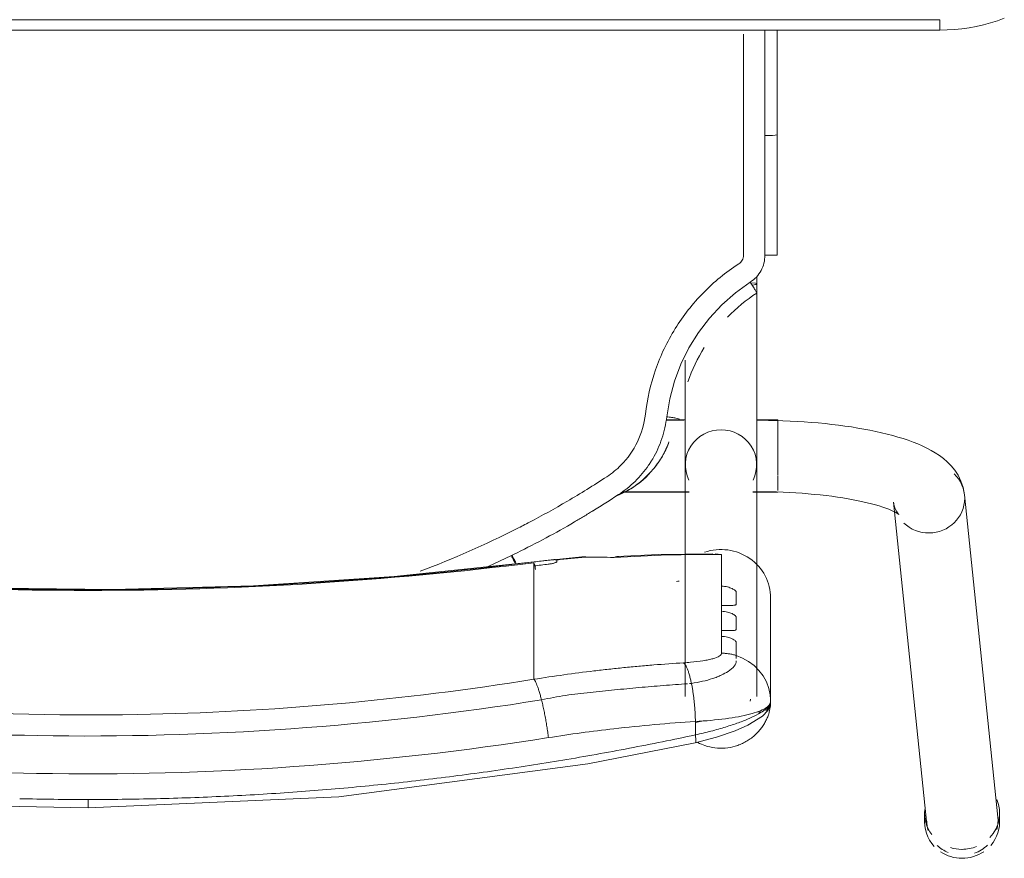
# Model space of a CAD drawing. Header units: metres. Extents: x 1.7 to 42.3, y -72.9 to -47.6.
# Tile 62 of 216: x 6.087 to 6.373, y -62.366 to -62.122. Entities that reach past the tile are written whole.
import ezdxf

# ---------------------------------------------------------------- set-up
doc = ezdxf.new("R2010")
doc.units = ezdxf.units.M
doc.layers.add('I-FURN', color=7, linetype='Continuous', lineweight=18)

# ---------------------------------------------------------------- blocks, each defined once
blk = doc.blocks.new('ConjuntoParaAlunoTamanho6 - CJA06_ConjuntoParaAlunoTamanho6-V22-2PAV - FRIGORÍFICA')
at = {"layer": 'I-FURN', "color": 253, "true_color": 0xaaaaaa}
for p, q in [((-0.2643023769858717, 0.2945585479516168), (-0.2643023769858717, 0.2919703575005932)), ((-0.2335379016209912, 0.2018170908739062), (-0.2432124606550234, 0.295256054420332)), ((-0.2425404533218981, 0.2919703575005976), (-0.2425404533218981, 0.2945585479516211)), ((-0.2638023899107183, 0.2931241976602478), (-0.2541278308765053, 0.1996852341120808)), ((-0.1978999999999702, 0.2596939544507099), (-0.1978999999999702, 0.2296403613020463)), ((-0.19384999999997, 0.2581242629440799), (-0.19384999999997, 0.190968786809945)), ((-0.1920690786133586, 0.2589589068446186), (-0.1920240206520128, 0.25905561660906)), ((-0.1920240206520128, 0.25905561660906), (-0.1919206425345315, 0.259485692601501)), ((-0.1731499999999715, 0.190968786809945), (-0.1731499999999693, 0.2581242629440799)), ((-0.1973389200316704, 0.2558006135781), (-0.1966477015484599, 0.2539495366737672)), ((-0.1749254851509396, 0.2543538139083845), (-0.174369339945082, 0.2544094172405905)), ((-0.1966476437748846, 0.2539494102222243), (-0.1956994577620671, 0.2522107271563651)), ((-0.1956994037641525, 0.2522106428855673), (-0.1945122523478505, 0.2506185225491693)), ((-0.1292314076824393, 0.2438022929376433), (-0.1292314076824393, 0.253173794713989)), ((-0.1292314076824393, 0.2421389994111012), (-0.1292314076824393, 0.2438022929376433)), ((-0.1836599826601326, 0.2407252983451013), (-0.1836599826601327, 0.2390378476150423)), ((-0.1292314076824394, 0.2421389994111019), (-0.1292314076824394, 0.2365253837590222)), ((-0.1292314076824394, 0.2365253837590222), (-0.1292314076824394, 0.2348620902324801)), ((-0.1292314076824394, 0.2348620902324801), (-0.1292314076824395, 0.2292484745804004)), ((-0.1836599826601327, 0.2334483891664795), (-0.1836599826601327, 0.2317609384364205)), ((-0.1292314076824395, 0.2292484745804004), (-0.1292314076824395, 0.2275851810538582)), ((-0.1836599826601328, 0.2261714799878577), (-0.1836599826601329, 0.2170112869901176)), ((-0.1292314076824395, 0.2275851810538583), (-0.1292314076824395, 0.2219715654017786)), ((-0.1292314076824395, 0.2219715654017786), (-0.1292314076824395, 0.2203082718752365)), ((-0.1159764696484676, 0.2204774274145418), (-0.1226984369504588, 0.2173238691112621)), ((-0.1441419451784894, 0.2175731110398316), (-0.1292586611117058, 0.2191524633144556)), ((-0.1836599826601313, 0.2170112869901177), (-0.1818018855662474, 0.2167931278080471)), ((-0.1927135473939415, 0.1989367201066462), (-0.1999999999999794, 0.1989367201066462)), ((-0.199999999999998, 0.1984449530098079), (-0.199999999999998, 0.1941086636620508)), ((-0.1927106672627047, 0.1987867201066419), (-0.19384999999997, 0.1987867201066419)), ((-0.1938499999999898, 0.1987867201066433), (-0.1938499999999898, 0.1984502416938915)), ((-0.1938499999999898, 0.1984502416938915), (-0.1938499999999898, 0.1976441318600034)), ((-0.1549429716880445, 0.1987867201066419), (-0.1742893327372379, 0.1987867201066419)), ((-0.154736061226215, 0.1989367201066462), (-0.1742864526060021, 0.1989367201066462)), ((-0.199999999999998, 0.1939272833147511), (-0.1999999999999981, 0.1857513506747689)), ((-0.1938499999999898, 0.1936664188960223), (-0.1938499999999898, 0.1916047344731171)), ((-0.1999999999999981, 0.185727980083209), (-0.1999999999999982, 0.179219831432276)), ((-0.1938499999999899, 0.1868796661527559), (-0.1938499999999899, 0.185819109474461)), ((-0.1938499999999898, 0.1837095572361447), (-0.1938499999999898, 0.1858191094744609)), ((-0.1938499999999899, 0.1780867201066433), (-0.1938499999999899, 0.1806828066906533)), ((-0.1999999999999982, 0.1791583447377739), (-0.1999999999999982, 0.1779367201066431)), ((-0.1999999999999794, 0.1779367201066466), (-0.1937679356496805, 0.1779367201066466)), ((-0.1732320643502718, 0.1779367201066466), (-0.1675962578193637, 0.1779367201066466)), ((-0.1726767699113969, 0.1780867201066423), (-0.1675711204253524, 0.1780867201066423)), ((-0.1938499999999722, 0.1385735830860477), (-0.1938499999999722, 0.1364339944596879)), ((-0.1998252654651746, 0.1302070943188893), (-0.1998241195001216, 0.09530095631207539)), ((-0.1998165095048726, 0.06488258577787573), (-0.199824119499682, 0.095301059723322)), ((-0.1998241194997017, 0.09530105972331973), (-0.1998198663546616, 0.09528842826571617)), ((-0.196225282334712, 0.0955583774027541), (-0.1973810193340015, 0.09554367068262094)), ((0.2470000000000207, 0.06496651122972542), (-0.2469999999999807, 0.0649665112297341)), ((-0.2469999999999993, 0.06496651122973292), (-0.2469999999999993, 0.06196651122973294)), ((0.2470000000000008, 0.06496651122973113), (-0.2469999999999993, 0.06496651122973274))]:
    blk.add_line(p, q, dxfattribs=at)
at = {"layer": 'I-FURN', "color": 253, "true_color": 0xaaaaaa, "flags": 128}
for points in [[(0.0001000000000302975, 0.2903998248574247), (-0.07266958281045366, 0.2872143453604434), (-0.1448601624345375, 0.2777017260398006), (-0.176032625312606, 0.2716064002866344)], [(0.1762326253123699, 0.2716064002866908), (0.1033140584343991, 0.283981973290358), (0.03017500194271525, 0.2898535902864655), (0.0001000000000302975, 0.2903998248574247)], [(-0.1760343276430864, 0.2716060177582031), (-0.1821754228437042, 0.2699680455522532), (-0.1876074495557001, 0.2681172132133), (-0.191312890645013, 0.2665180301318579), (-0.1955671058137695, 0.2639038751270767), (-0.1970794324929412, 0.2622558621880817), (-0.19764714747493, 0.2611297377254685), (-0.1978999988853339, 0.2597125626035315)], [(-0.1760658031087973, 0.2692828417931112), (-0.1760658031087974, 0.2683125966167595), (-0.1760658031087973, 0.2673423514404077), (-0.1760658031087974, 0.2663721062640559), (-0.1760658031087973, 0.2654018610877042)], [(-0.1978999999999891, 0.2589900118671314), (-0.1978999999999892, 0.2521805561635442), (-0.1978999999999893, 0.244667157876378), (-0.1978999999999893, 0.2371537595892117), (-0.1978999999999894, 0.2296403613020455)], [(-0.1978999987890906, 0.2446838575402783), (-0.197899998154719, 0.2521977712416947), (-0.1978999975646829, 0.2589900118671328)], [(-0.1978817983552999, 0.2589880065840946), (-0.1977587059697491, 0.2577280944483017), (-0.1973389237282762, 0.2558006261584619)], [(-0.1945121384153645, 0.2506183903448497), (-0.1931094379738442, 0.2492039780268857), (-0.1915187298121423, 0.2479946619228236)], [(-0.1915186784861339, 0.2479946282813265), (-0.1897706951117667, 0.2470146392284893), (-0.1879002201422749, 0.2462823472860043)], [(-0.1878999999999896, 0.2424255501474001), (-0.1878999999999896, 0.2433897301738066), (-0.1878999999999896, 0.2443539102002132), (-0.1878999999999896, 0.2453180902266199), (-0.1878999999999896, 0.2462822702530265)], [(-0.1836599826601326, 0.2456094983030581), (-0.1836599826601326, 0.2443884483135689), (-0.1836599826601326, 0.2431673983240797), (-0.1836599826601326, 0.2419463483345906), (-0.1836599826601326, 0.2407252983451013)], [(-0.1878999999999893, 0.2351486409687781), (-0.1878999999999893, 0.2360322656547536), (-0.1878999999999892, 0.2369158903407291), (-0.1878999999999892, 0.2377995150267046), (-0.1878999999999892, 0.2386831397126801)], [(-0.1836599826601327, 0.2390378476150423), (-0.1836599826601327, 0.2376404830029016), (-0.1836599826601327, 0.2362431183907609), (-0.1836599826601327, 0.2348457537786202), (-0.1836599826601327, 0.2334483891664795)], [(-0.1878999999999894, 0.2278717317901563), (-0.1878999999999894, 0.2287553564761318), (-0.1878999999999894, 0.2296389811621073), (-0.1878999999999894, 0.2305226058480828), (-0.1878999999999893, 0.2314062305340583)], [(-0.1836599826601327, 0.2317609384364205), (-0.1836599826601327, 0.2303635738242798), (-0.1836599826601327, 0.2289662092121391), (-0.1836599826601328, 0.2275688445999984), (-0.1836599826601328, 0.2261714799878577)], [(-0.1292586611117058, 0.2191524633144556), (-0.08865069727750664, 0.2234198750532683), (-0.04790057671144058, 0.2260954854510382), (-0.007073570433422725, 0.2271749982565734), (0.0337649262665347, 0.2266566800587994), (0.0745494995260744, 0.2245413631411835), (0.1152148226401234, 0.2208324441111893), (0.129458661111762, 0.2191524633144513)], [(-0.1292314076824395, 0.2203082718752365), (-0.1292314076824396, 0.2200743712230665), (-0.1292314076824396, 0.2198404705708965), (-0.1292314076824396, 0.2196065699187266), (-0.1292314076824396, 0.2193726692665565)], [(-0.1811141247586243, 0.2167731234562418), (-0.1653257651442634, 0.2170099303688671), (-0.1533056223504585, 0.2176050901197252)], [(-0.1358999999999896, 0.2186998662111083), (-0.1358999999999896, 0.218777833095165), (-0.1358999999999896, 0.2188557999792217), (-0.1358999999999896, 0.2189337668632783), (-0.1358999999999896, 0.219011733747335)], [(-0.2335379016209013, 0.201817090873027), (-0.2337286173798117, 0.2028696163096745), (-0.2340307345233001, 0.2037613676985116), (-0.2343720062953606, 0.2044473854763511), (-0.2346851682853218, 0.2049236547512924), (-0.2349211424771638, 0.2052118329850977), (-0.2350504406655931, 0.2053439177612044), (-0.235070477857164, 0.2053619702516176)], [(-0.235070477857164, 0.2053619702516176), (-0.2350077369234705, 0.2053133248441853), (-0.234820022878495, 0.2051835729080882), (-0.2345106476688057, 0.2049931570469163), (-0.2340848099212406, 0.2047580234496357), (-0.2335484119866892, 0.2044905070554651), (-0.2329074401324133, 0.2042001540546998), (-0.23216767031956, 0.2038943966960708), (-0.2313345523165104, 0.2035790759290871), (-0.2304131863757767, 0.2032588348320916), (-0.2294083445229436, 0.2029374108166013), (-0.2283245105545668, 0.2026178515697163), (-0.2271659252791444, 0.2023026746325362), (-0.2259366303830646, 0.2019939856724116), (-0.2246405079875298, 0.2016935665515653), (-0.2232813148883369, 0.2014029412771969), (-0.2218627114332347, 0.2011234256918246), (-0.2203882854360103, 0.200856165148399), (-0.2188615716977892, 0.2006021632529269), (-0.2172860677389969, 0.2003623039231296), (-0.2156652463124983, 0.2001373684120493), (-0.214002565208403, 0.1999280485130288), (-0.2123014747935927, 0.1997349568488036), (-0.2105654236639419, 0.1995586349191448), (-0.2087978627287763, 0.1993995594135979), (-0.207002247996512, 0.1992581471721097), (-0.2051820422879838, 0.1991347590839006), (-0.2033407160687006, 0.1990297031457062), (-0.2014817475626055, 0.1989432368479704), (-0.1996086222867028, 0.1988755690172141), (-0.197724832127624, 0.1988268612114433), (-0.1958338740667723, 0.1987972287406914), (-0.1939392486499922, 0.1987867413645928), (-0.19384999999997, 0.1987867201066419)], [(-0.2541278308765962, 0.1996852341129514), (-0.2537524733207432, 0.1976222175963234), (-0.2531060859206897, 0.1957226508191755), (-0.2522614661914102, 0.1940331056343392), (-0.251286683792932, 0.1925592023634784), (-0.2502318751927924, 0.1912808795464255), (-0.2491278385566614, 0.1901677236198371), (-0.2479903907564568, 0.1891887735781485), (-0.2468256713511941, 0.1883170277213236), (-0.2456343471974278, 0.1875306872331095), (-0.244414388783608, 0.1868128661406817), (-0.2431627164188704, 0.1861507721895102), (-0.2418761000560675, 0.1855348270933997), (-0.240551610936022, 0.1849579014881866), (-0.2391868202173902, 0.1844147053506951), (-0.2377798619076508, 0.1839013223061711), (-0.2363294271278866, 0.1834148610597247), (-0.2348347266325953, 0.1829531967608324), (-0.2332954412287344, 0.1825147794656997), (-0.231711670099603, 0.182098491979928), (-0.2300838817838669, 0.18170354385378), (-0.2284128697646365, 0.1813293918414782), (-0.2266997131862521, 0.1809756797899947), (-0.2249457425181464, 0.1806421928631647), (-0.2231525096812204, 0.1803288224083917), (-0.2213217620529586, 0.1800355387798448), (-0.2194554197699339, 0.1797623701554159), (-0.2175555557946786, 0.1795093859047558), (-0.2156243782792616, 0.1792766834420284), (-0.2136642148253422, 0.1790643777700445), (-0.2116774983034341, 0.1788725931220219), (-0.2096667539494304, 0.1787014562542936), (-0.2076345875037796, 0.1785510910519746), (-0.2055836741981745, 0.1784216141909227), (-0.2035167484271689, 0.1783131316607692), (-0.2014365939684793, 0.1782257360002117), (-0.1993460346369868, 0.1781595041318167), (-0.1972479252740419, 0.1781144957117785), (-0.195145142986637, 0.1780907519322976), (-0.1938499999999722, 0.1780867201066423)], [(-0.1938499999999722, 0.1385735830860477), (-0.1938499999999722, 0.1405709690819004), (-0.1938499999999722, 0.1425707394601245), (-0.1938499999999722, 0.1445696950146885), (-0.1938499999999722, 0.1465646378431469), (-0.1938499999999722, 0.1485523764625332), (-0.1938499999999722, 0.1505297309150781), (-0.1938499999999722, 0.152493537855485), (-0.1938499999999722, 0.1544406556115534), (-0.1938499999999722, 0.1563679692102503), (-0.1938499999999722, 0.1582723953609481), (-0.1938499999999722, 0.1601508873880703), (-0.1938499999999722, 0.1620004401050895), (-0.1938499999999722, 0.1638180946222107), (-0.1938499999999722, 0.1656009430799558), (-0.1938499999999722, 0.1673461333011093), (-0.1938499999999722, 0.1690508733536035), (-0.1938499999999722, 0.1707124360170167), (-0.1938499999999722, 0.1723281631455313), (-0.1938499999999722, 0.1738954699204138), (-0.1938499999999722, 0.1754118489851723), (-0.1938499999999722, 0.1768748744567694), (-0.1938499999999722, 0.1782822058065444), (-0.1938499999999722, 0.1796315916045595), (-0.1938499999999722, 0.1809208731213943), (-0.1938499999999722, 0.1821479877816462), (-0.19384999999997, 0.1833109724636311), (-0.19384999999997, 0.1844079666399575), (-0.19384999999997, 0.1854372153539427), (-0.19384999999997, 0.1863970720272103), (-0.19384999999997, 0.1872860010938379), (-0.19384999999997, 0.1881025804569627), (-0.19384999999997, 0.1888455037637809), (-0.19384999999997, 0.1895135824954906), (-0.19384999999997, 0.1901057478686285), (-0.19384999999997, 0.1906210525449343), (-0.19384999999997, 0.190968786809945)], [(-0.1731499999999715, 0.190968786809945), (-0.1731499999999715, 0.1905139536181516), (-0.1731499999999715, 0.1899816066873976), (-0.1731499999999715, 0.1893725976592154), (-0.1731499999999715, 0.1886879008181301), (-0.1731499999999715, 0.1879286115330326), (-0.1731499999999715, 0.1870959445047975), (-0.1731499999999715, 0.1861912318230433), (-0.1731499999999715, 0.1852159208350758), (-0.1731499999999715, 0.1841715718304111), (-0.1731499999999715, 0.1830598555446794), (-0.1731499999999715, 0.1818825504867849), (-0.1731499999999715, 0.1806415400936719), (-0.1731499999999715, 0.1793388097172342), (-0.1731499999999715, 0.177976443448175), (-0.1731499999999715, 0.1765566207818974), (-0.1731499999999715, 0.1750816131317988), (-0.1731499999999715, 0.1735537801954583), (-0.1731499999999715, 0.1719755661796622), (-0.1731499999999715, 0.1703494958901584), (-0.1731499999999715, 0.1686781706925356), (-0.1731499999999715, 0.1669642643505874), (-0.1731499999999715, 0.1652105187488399), (-0.1731499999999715, 0.1634197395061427), (-0.1731499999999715, 0.1615947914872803), (-0.1731499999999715, 0.160660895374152)], [(-0.1684099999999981, 0.1843835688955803), (-0.1684099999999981, 0.1843688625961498), (-0.1684099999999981, 0.1843541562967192), (-0.1684099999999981, 0.1843394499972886), (-0.1684099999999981, 0.184324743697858)], [(-0.1677424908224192, 0.1770641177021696), (-0.1686080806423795, 0.1718750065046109), (-0.1699665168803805, 0.1667882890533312), (-0.1718069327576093, 0.1618511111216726), (-0.1741455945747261, 0.1571266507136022), (-0.1769279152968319, 0.1526472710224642), (-0.1801293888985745, 0.1484554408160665), (-0.183741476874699, 0.1446112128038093), (-0.1877058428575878, 0.1411317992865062), (-0.1919863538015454, 0.1380495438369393)], [(-0.1962270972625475, 0.1302521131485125), (-0.1962262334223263, 0.1233088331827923), (-0.1962256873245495, 0.1163650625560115), (-0.1962254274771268, 0.1094205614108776), (-0.1962253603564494, 0.1024936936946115), (-0.1962252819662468, 0.09555841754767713)], [(-0.1973810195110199, 0.0955436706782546), (-0.1984075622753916, 0.09550450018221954), (-0.1992035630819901, 0.09544490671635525), (-0.199690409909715, 0.09537093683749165), (-0.1998241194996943, 0.09530106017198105)], [(-0.2469999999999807, 0.0649665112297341), (-0.2491194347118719, 0.06492411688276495), (-0.2512354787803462, 0.06479700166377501), (-0.2533447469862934, 0.06458536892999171), (-0.2554438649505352, 0.06428955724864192), (-0.2575294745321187, 0.06391003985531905), (-0.2595982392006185, 0.06344742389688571), (-0.2616468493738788, 0.06290244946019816), (-0.2636720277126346, 0.06227598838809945), (-0.2656705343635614, 0.06156904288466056)], [(0.2469999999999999, 0.0619665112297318), (0.1234999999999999, 0.0619665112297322), (-1.453485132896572e-16, 0.06196651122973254), (-0.1235000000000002, 0.06196651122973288), (-0.2470000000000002, 0.06196651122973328)], [(-0.2469999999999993, 0.06196651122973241), (-0.1234999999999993, 0.0619665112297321), (7.44471151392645e-16, 0.06196651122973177), (0.1235000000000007, 0.06196651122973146), (0.2470000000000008, 0.06196651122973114)]]:
    blk.add_lwpolyline(points, dxfattribs=at)
at = {"layer": 'I-FURN', "color": 253, "true_color": 0xaaaaaa}
for centre, major_axis, ratio, start_param, end_param in [((-0.2535074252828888, 0.2941901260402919), (0.01029496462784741, 0.001065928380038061), 0.9671584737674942, 1.81572529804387, 2.256388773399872), ((-0.2534214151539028, 0.2945585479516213), (0.01088096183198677, 0), 0.9659258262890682, 1.570796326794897, 2.185057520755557), ((-0.2534214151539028, 0.2945585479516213), (0.01088096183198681, 0), 0.9659258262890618, 0.9594267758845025, 1.570796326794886), ((-0.2535074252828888, 0.2941901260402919), (0.01029496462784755, 0.001065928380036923), 0.9671584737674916, 0.6855924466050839, 1.060104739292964), ((-0.2534214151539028, 0.2945585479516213), (0.01088096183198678, 0), 0.9659258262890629, 2.43882209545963, 3.243524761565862), ((-0.2534214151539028, 0.2919703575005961), (0.01088096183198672, 0), 0.9659258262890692, 1.570796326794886, 1.965237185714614), ((-0.2534214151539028, 0.2919703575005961), (0.01088096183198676, 0), 0.9659258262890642, 1.257623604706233, 1.559899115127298), ((-0.2534214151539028, 0.2945585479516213), (0.01088096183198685, 0), 0.9659258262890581, 6.170166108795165, 7.020456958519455), ((-0.2534214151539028, 0.2919703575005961), (0.01088096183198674, 0), 0.9659258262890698, 2.404267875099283, 3.526261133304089), ((-0.2534214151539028, 0.2919703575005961), (0.01088096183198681, 0), 0.9659258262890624, 6.182855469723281, 6.916558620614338), ((-0.2535074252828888, 0.2941901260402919), (0.01029496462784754, 0.001065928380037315), 0.9671584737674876, 6.183379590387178, 6.464027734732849), ((-0.2535074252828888, 0.2941901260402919), (0.01029496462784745, 0.00106592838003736), 0.9671584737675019, 2.780210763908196, 3.141592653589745), ((-0.1834999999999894, 0.2296403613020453), (-0.01439999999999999, 1.543589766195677e-16), 0.9781476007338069, 0, 1.909657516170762), ((9.999999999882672e-05, -0.7715866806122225), (1.021100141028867, 0), 0.9781476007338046, 1.44377104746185, 1.697821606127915), ((9.999999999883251e-05, -0.7711708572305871), (1.0208981, 0), 0.9781476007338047, 1.443771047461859, 1.697821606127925), ((-0.1792715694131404, 0.6012766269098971), (0.385, 0), 0.9781476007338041, 4.732926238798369, 4.735012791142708), ((-0.1792715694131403, 0.6035636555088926), (0.3950000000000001, 0), 0.9781476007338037, 4.828782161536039, 4.83941425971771), ((-0.1304982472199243, 0.2290753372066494), (-0.001239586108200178, 0.00992287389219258), 0.026339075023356, 2.463315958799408, 2.789233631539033), ((-0.1792715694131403, 0.6033557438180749), (0.3949999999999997, 0), 0.978147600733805, 4.701278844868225, 4.780292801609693), ((-0.1450124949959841, 0.2275351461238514), (-0.0008705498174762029, 0.009962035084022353), 0.01850094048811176, 2.95752618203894, 3.350225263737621), ((-0.1792715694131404, 0.6026280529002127), (0.3949999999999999, 0), 0.9781476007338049, 4.801491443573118, 4.82254091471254), ((-0.1792715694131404, 0.6022122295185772), (0.3947979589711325, 0), 0.9781476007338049, 4.828841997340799, 4.839414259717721), ((-0.2438328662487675, 0.2007511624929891), (0.01029496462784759, 0.001065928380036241), 0.9671584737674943, 1.4709906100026, 3.041786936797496), ((-0.2438328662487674, 0.2007511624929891), (0.01029496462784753, 0.001065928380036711), 0.9671584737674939, 0.6855924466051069, 1.470990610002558), ((-0.2438328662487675, 0.200751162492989), (0.01029496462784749, 0.001065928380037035), 0.9671584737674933, 3.041786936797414, 3.827185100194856), ((-0.1834999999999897, 0.1909687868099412), (0.01034999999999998, 0), 0.9781476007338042, 2.686586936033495, 4.712388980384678), ((-0.1834999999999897, 0.1909687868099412), (0.01035000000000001, 0), 0.9781476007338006, 4.712388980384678, 6.73819102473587), ((-0.1834999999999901, 0.1385735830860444), (0.01035000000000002, 0), 0.06975647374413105, 2.648424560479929, 3.665191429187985)]:
    blk.add_ellipse(centre, major_axis=major_axis, ratio=ratio, start_param=start_param, end_param=end_param, dxfattribs=at)
for points in [[(0.0001000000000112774, 0.2903571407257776), (0.0001000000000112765, 0.2902912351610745), (0.0001000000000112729, 0.2900051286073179), (0.0001000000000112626, 0.2891558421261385), (0.0001000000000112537, 0.2884139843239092), (0.0001000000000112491, 0.2880248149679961)], [(-0.05929463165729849, 0.2859072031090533), (-0.06587565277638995, 0.285438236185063), (-0.07244736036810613, 0.2848919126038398), (-0.07900653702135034, 0.2842687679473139)], [(-0.03952650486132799, 0.2870815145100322), (-0.04612297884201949, 0.2867677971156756), (-0.05271335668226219, 0.2863761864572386), (-0.05929442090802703, 0.2859072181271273)], [(-0.01972185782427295, 0.2877884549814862), (-0.02632733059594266, 0.2876310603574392), (-0.0329299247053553, 0.2873952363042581), (-0.03952642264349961, 0.2870815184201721)], [(0.0001000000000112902, 0.2880248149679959), (-0.006508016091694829, 0.288024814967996), (-0.01311637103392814, 0.2879458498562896), (-0.01972184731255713, 0.2877884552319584)], [(0.01992242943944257, 0.287788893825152), (0.01331661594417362, 0.287946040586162), (0.006708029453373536, 0.2880248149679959), (0.0001000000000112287, 0.288024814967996)], [(-0.07900690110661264, 0.2842687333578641), (-0.08556602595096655, 0.2836455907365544), (-0.09211261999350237, 0.2829456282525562), (-0.09864346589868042, 0.2821693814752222)], [(-0.09864346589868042, 0.2821693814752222), (-0.1051744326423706, 0.2813931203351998), (-0.1116896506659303, 0.2805405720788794), (-0.1181860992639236, 0.2796131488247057)], [(-0.1181862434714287, 0.2796131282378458), (-0.1246826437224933, 0.2786857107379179), (-0.131160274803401, 0.2776834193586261), (-0.1376161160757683, 0.2766076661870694)], [(-0.1376161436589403, 0.2766076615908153), (-0.1440720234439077, 0.275531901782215), (-0.150506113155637, 0.2743826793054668), (-0.1569153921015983, 0.2731614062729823)], [(-0.1569155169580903, 0.2731613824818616), (-0.1633247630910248, 0.2719401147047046), (-0.1697091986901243, 0.2706467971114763), (-0.1760658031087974, 0.2692828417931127)], [(-0.1334597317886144, 0.2700975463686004), (-0.1333915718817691, 0.2695629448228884), (-0.1332445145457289, 0.2684805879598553), (-0.1329950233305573, 0.2668394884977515), (-0.13271980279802, 0.2652023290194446), (-0.1324223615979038, 0.2635911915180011), (-0.1321069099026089, 0.2620269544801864), (-0.1317774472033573, 0.2605307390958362), (-0.131551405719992, 0.2595920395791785), (-0.1314375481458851, 0.2591403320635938)], [(-0.1760890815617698, 0.2657671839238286), (-0.1766991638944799, 0.2656103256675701), (-0.1773066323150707, 0.2654480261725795), (-0.17790785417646, 0.2652812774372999)], [(-0.176065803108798, 0.2654018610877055), (-0.1791352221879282, 0.2652333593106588), (-0.1850371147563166, 0.2646984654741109), (-0.1921907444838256, 0.2633749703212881), (-0.1968242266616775, 0.2616500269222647), (-0.1978999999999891, 0.2603482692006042), (-0.1978999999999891, 0.2596939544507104)], [(-0.176065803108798, 0.2654018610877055), (-0.1760589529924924, 0.2649819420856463), (-0.1760367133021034, 0.2641342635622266), (-0.1759782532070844, 0.2628495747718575), (-0.1758952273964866, 0.2615619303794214), (-0.175788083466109, 0.2602816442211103), (-0.17565767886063, 0.2590190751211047), (-0.1755052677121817, 0.2577841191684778), (-0.1753320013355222, 0.2565866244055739), (-0.175139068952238, 0.255436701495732), (-0.17499849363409, 0.2547076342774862), (-0.1749255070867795, 0.2543539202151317)], [(-0.1292314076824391, 0.2531737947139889), (-0.1293198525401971, 0.253273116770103), (-0.1295044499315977, 0.2535308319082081), (-0.1298007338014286, 0.2540876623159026), (-0.1301127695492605, 0.2548082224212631), (-0.130436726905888, 0.2556848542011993), (-0.1307683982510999, 0.2567045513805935), (-0.1311037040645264, 0.2578555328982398), (-0.1313268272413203, 0.2587010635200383), (-0.1314375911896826, 0.259140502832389)], [(-0.1749255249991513, 0.2543540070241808), (-0.1748359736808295, 0.2539200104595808), (-0.1746487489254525, 0.2530845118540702), (-0.1743466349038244, 0.2519451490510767), (-0.1740270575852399, 0.2509327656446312), (-0.1736938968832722, 0.2500587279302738), (-0.1733510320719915, 0.2493354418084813), (-0.1730027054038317, 0.2487702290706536), (-0.1727696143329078, 0.2485030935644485), (-0.1726535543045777, 0.2483980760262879)], [(-0.1292314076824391, 0.2531737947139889), (-0.1321257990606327, 0.2527140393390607), (-0.1379177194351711, 0.2518513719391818), (-0.1437123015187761, 0.251102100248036), (-0.1466093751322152, 0.2507557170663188)], [(-0.1639821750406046, 0.2490156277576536), (-0.1668748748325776, 0.2487818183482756), (-0.1697656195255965, 0.2485760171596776), (-0.1726535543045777, 0.2483980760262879)], [(-0.1596417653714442, 0.2493873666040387), (-0.1610889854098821, 0.249256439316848), (-0.1625358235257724, 0.2491325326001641), (-0.1639821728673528, 0.2490156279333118)], [(-0.1552990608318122, 0.2498012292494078), (-0.1567469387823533, 0.2496562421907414), (-0.1581945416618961, 0.2495182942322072), (-0.1596417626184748, 0.2493873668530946)], [(-0.1509547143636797, 0.2502573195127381), (-0.1524030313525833, 0.250098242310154), (-0.1538511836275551, 0.249946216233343), (-0.1552990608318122, 0.2498012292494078)], [(-0.1466093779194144, 0.2507557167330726), (-0.1480579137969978, 0.2505825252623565), (-0.1495063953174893, 0.2504163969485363), (-0.1509547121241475, 0.2502573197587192)], [(-0.1879001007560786, 0.2462823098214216), (-0.1875579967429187, 0.2461749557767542), (-0.1868655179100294, 0.2459854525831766), (-0.1858079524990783, 0.2457777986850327), (-0.1847375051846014, 0.245647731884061), (-0.1840192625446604, 0.2456134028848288), (-0.1836599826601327, 0.2456094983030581)], [(-0.09624535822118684, 0.2218352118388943), (-0.1058408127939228, 0.2182510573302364), (-0.1151956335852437, 0.2141430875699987), (-0.124341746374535, 0.2095039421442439)], [(-0.1539742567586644, 0.2177192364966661), (-0.1534937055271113, 0.2175210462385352), (-0.1529962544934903, 0.2175770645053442), (-0.1524701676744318, 0.2178778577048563)], [(-0.1524701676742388, 0.2178778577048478), (-0.1511336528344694, 0.2178205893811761), (-0.148400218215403, 0.2177478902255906), (-0.1455629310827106, 0.2177625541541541), (-0.1441226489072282, 0.217792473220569)], [(-0.1358494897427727, 0.2186013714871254), (-0.135866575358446, 0.2186169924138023), (-0.1358918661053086, 0.2186492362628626), (-0.1359000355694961, 0.2186828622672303), (-0.1358999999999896, 0.2186998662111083)], [(-0.1358999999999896, 0.219011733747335), (-0.1358974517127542, 0.2190478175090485), (-0.135862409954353, 0.2191208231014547), (-0.1357253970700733, 0.2192307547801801), (-0.1354877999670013, 0.2193475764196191), (-0.1351772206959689, 0.2194610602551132), (-0.1347943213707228, 0.2195675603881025), (-0.1343570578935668, 0.2196652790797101), (-0.1339016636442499, 0.2197447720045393), (-0.1335709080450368, 0.2197895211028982), (-0.1333999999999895, 0.2198095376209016)], [(-0.1226979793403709, 0.2173232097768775), (-0.1229747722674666, 0.2171883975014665), (-0.1235279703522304, 0.2169178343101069), (-0.124080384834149, 0.2166453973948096), (-0.1243563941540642, 0.2165087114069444)], [(-0.1233517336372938, 0.2181258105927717), (-0.1235632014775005, 0.218556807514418), (-0.1237665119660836, 0.2189779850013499), (-0.1239462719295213, 0.2193574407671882)], [(-0.1228881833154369, 0.2172303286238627), (-0.1230391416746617, 0.2175280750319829), (-0.1231915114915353, 0.2178323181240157), (-0.1233396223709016, 0.2181318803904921)], [(-0.1243563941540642, 0.2165087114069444), (-0.127170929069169, 0.2151169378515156), (-0.132758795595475, 0.2122360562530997), (-0.1382577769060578, 0.2091620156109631), (-0.140984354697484, 0.2075760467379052)], [(-0.124341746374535, 0.2095039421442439), (-0.1249439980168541, 0.2091985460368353), (-0.1261530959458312, 0.2085797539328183), (-0.127371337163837, 0.2079446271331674), (-0.1279827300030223, 0.2076228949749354)], [(-0.1279827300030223, 0.2076228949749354), (-0.1315664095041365, 0.205741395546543), (-0.1388903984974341, 0.2016844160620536), (-0.1465126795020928, 0.1969783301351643), (-0.1503956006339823, 0.1944471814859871)], [(-0.140984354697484, 0.2075760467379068), (-0.1418838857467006, 0.2070440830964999), (-0.1436780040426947, 0.2059695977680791), (-0.1454617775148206, 0.2048741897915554), (-0.1463509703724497, 0.2043213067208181)], [(-0.1463764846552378, 0.2043055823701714), (-0.1476209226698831, 0.2035451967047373), (-0.1501008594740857, 0.2020049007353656), (-0.1525577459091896, 0.2004277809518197), (-0.1537794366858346, 0.1996302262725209)], [(-0.1650109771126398, 0.1907575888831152), (-0.164470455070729, 0.191508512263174), (-0.163310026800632, 0.1929545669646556), (-0.161349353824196, 0.1949320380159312), (-0.1591901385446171, 0.1966947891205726), (-0.1576358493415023, 0.1977121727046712), (-0.1568341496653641, 0.1981787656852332)], [(-0.1537794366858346, 0.1996302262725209), (-0.1554966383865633, 0.198508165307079), (-0.1586948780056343, 0.195943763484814), (-0.1613359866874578, 0.1928020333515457), (-0.1624994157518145, 0.191104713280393)], [(-0.1568013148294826, 0.1981978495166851), (-0.1557631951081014, 0.1987999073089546), (-0.1547464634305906, 0.199296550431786), (-0.1537598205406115, 0.199710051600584)], [(-0.1503956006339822, 0.194447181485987), (-0.1511343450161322, 0.1939646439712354), (-0.1525553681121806, 0.1929255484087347), (-0.1538574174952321, 0.191743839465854), (-0.1544771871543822, 0.1911186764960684)], [(-0.1637112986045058, 0.1892355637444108), (-0.1647895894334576, 0.1873763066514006), (-0.1665590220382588, 0.1834307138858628), (-0.1674964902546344, 0.1792013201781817), (-0.1677424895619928, 0.1770639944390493)], [(-0.1624994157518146, 0.1911047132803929), (-0.1627133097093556, 0.1907999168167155), (-0.1631293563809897, 0.1901833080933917), (-0.1635214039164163, 0.1895535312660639), (-0.1637112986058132, 0.1892355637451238)], [(-0.1544771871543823, 0.1911186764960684), (-0.1564547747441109, 0.1891182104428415), (-0.1596892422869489, 0.1845226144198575), (-0.1612418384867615, 0.1791461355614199), (-0.1615632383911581, 0.1763592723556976)], [(-0.1677424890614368, 0.1770642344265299), (-0.1682328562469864, 0.1771200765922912), (-0.1692131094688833, 0.1772481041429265), (-0.1704566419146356, 0.1774597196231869), (-0.1712817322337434, 0.1776583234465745), (-0.1714682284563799, 0.1777616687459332), (-0.1714634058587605, 0.1778021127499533)], [(-0.1739147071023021, 0.1669853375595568), (-0.175121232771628, 0.1634756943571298), (-0.1767079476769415, 0.160111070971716), (-0.1786363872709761, 0.1569620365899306)], [(-0.1854029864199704, 0.1482281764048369), (-0.1879709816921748, 0.1455767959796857), (-0.1908368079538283, 0.1432074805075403), (-0.1939136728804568, 0.1411945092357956)], [(-0.1939136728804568, 0.1411945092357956), (-0.1939293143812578, 0.1411928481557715), (-0.1938540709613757, 0.1410265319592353), (-0.1934388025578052, 0.1403259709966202), (-0.192784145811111, 0.1392806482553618), (-0.1922544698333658, 0.1384598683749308), (-0.1919863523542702, 0.1380495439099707)], [(-0.1919863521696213, 0.1380501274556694), (-0.1926489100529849, 0.1376179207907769), (-0.1938268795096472, 0.136629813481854), (-0.195191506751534, 0.1347279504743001), (-0.1960368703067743, 0.1325520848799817), (-0.1962246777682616, 0.1310361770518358), (-0.1962270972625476, 0.1302521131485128)], [(-0.1886288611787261, 0.1327672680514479), (-0.1888420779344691, 0.1326285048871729), (-0.1892217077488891, 0.1323105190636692), (-0.1896640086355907, 0.1316970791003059), (-0.1899394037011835, 0.1309924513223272), (-0.1900005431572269, 0.1305014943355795), (-0.1900014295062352, 0.130247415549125)], [(-0.196227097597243, 0.1302520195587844), (-0.1967197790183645, 0.1302517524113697), (-0.1976969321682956, 0.1302488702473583), (-0.1989137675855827, 0.1302381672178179), (-0.1996945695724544, 0.1302227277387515), (-0.1998445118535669, 0.1302108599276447), (-0.1998210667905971, 0.1302049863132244)], [(-0.1998210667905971, 0.1302049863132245), (-0.1998207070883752, 0.124380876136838), (-0.1998194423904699, 0.1127324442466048), (-0.1998196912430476, 0.1010983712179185), (-0.1998198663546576, 0.09528842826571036)], [(-0.1998180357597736, 0.1214692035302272), (-0.1998182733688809, 0.1243806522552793), (-0.1998185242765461, 0.1272925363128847), (-0.1998187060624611, 0.1302043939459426)], [(-0.1998174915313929, 0.095284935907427), (-0.1998173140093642, 0.101095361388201), (-0.1998171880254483, 0.1069128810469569), (-0.1998174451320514, 0.112733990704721)], [(-0.1998198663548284, 0.09528842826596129), (-0.1998199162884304, 0.08515314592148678), (-0.1998200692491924, 0.07501788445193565), (-0.1998200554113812, 0.06488260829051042)], [(-0.199817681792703, 0.06488260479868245), (-0.1998176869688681, 0.06836778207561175), (-0.1998176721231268, 0.07185295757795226), (-0.1998176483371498, 0.07533813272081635)]]:
    blk.add_open_spline(points, degree=3, dxfattribs=at)
for points, knots in [([(-0.1334597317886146, 0.2700975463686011), (-0.0847039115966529, 0.2777950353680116), (0.005190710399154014, 0.2841531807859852), (0.09465608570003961, 0.2762553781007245), (0.1336597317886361, 0.2700975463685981)], [-1, -1, -1, -1, -0.4444444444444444, 0, 0, 0, 0]), ([(-0.1978999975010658, 0.2597116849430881), (-0.1978992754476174, 0.2601895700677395), (-0.197828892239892, 0.2612672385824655), (-0.1974722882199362, 0.2628706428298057), (-0.1969498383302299, 0.2642975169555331), (-0.1964165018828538, 0.2654260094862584), (-0.1958545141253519, 0.2663723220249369), (-0.1953379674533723, 0.2671148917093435), (-0.1949214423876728, 0.2676569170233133), (-0.1944708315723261, 0.2681916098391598), (-0.1938161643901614, 0.2689006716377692), (-0.1929067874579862, 0.2697547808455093), (-0.1918973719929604, 0.2705252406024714), (-0.1910486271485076, 0.271071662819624), (-0.1903984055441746, 0.2714415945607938), (-0.1897348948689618, 0.2717736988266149), (-0.1888273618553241, 0.2721720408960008), (-0.1871898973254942, 0.2727458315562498), (-0.1847401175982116, 0.2732046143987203), (-0.1817407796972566, 0.2731518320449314), (-0.1790554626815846, 0.2725508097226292), (-0.1774490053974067, 0.2718715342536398), (-0.1767851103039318, 0.2715289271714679)], [0, 0, 0, 0, 0.0625, 0.125, 0.15625, 0.1875, 0.21875, 0.234375, 0.25, 0.265625, 0.28125, 0.3125, 0.34375, 0.359375, 0.375, 0.390625, 0.40625, 0.4375, 0.5, 0.5625, 0.625, 0.6721865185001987, 0.6721865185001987, 0.6721865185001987, 0.6721865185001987]), ([(-0.1761028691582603, 0.2715562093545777), (-0.1761586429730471, 0.2714860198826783), (-0.1762736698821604, 0.2710598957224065), (-0.1761920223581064, 0.2700340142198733), (-0.1760658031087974, 0.2692828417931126)], [0.625, 0.625, 0.625, 0.625, 0.75, 1, 1, 1, 1]), ([(-0.197899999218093, 0.2597116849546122), (-0.1978999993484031, 0.2603422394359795), (-0.1968779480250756, 0.26186790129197), (-0.1928195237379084, 0.2641120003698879), (-0.1886535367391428, 0.2657759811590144), (-0.1849085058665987, 0.2670351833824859), (-0.180643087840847, 0.2682349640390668), (-0.1776024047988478, 0.2689532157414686), (-0.1760658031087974, 0.2692828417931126)], [0, 0, 0, 0, 0.25, 0.5, 0.625, 0.75, 0.875, 1, 1, 1, 1]), ([(-0.1760658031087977, 0.2654018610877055), (-0.1681984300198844, 0.2658977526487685), (-0.1539952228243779, 0.2671607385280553), (-0.1397741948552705, 0.2691006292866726), (-0.1334597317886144, 0.2700975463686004)], [-1, -1, -1, -1, -0.4444444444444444, 0, 0, 0, 0]), ([(-0.1314375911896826, 0.2591405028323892), (-0.0834284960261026, 0.2668293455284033), (0.005115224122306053, 0.2731845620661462), (0.09323131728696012, 0.2652914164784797), (0.1316375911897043, 0.2591405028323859)], [-1, -1, -1, -1, -0.4444444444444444, 0, 0, 0, 0]), ([(0.1294314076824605, 0.2531737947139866), (0.08224027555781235, 0.260753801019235), (-0.00483574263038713, 0.2670240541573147), (-0.0914775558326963, 0.2592379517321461), (-0.1292314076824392, 0.2531737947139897)], [-1, -1, -1, -1, -0.4444444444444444, 0, 0, 0, 0]), ([(-0.1964982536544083, 0.2622027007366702), (-0.1967084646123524, 0.2620722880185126), (-0.1970969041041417, 0.2617605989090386), (-0.1976913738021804, 0.26095673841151), (-0.197899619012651, 0.2602130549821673), (-0.197899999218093, 0.2597116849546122)], [0.75, 0.75, 0.75, 0.75, 0.8125, 0.875, 1, 1, 1, 1]), ([(-0.1942107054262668, 0.2625985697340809), (-0.1945014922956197, 0.2626624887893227), (-0.1950241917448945, 0.2627014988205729), (-0.195544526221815, 0.2626020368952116), (-0.1957570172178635, 0.2625375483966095)], [0.5473049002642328, 0.5473049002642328, 0.5473049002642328, 0.5473049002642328, 0.625, 0.6812683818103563, 0.6812683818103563, 0.6812683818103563, 0.6812683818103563]), ([(-0.1738129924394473, 0.2544652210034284), (-0.1714660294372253, 0.2546246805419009), (-0.1667662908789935, 0.2549705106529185), (-0.1597010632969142, 0.2555689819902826), (-0.1538032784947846, 0.2561378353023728), (-0.1490781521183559, 0.2566274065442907), (-0.1455353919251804, 0.2570270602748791), (-0.1419759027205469, 0.2573905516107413), (-0.1384271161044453, 0.2578212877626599), (-0.1349183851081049, 0.2584197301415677), (-0.1325944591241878, 0.2588861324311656), (-0.1314375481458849, 0.2591403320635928)], [0, 0, 0, 0, 0.1666666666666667, 0.3333333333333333, 0.5, 0.5833333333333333, 0.6666666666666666, 0.75, 0.8333333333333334, 0.9166666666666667, 1, 1, 1, 1]), ([(-0.1878987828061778, 0.2477842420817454), (-0.1879118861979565, 0.2482880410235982), (-0.187502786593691, 0.249331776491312), (-0.1858826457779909, 0.2507735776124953), (-0.1839956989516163, 0.2518209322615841), (-0.182398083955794, 0.2524953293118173), (-0.1797831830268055, 0.2534413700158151), (-0.1771474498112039, 0.2540362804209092), (-0.1749255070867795, 0.2543539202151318)], [0, 0, 0, 0, 0.2, 0.4, 0.55, 0.625, 0.7, 1, 1, 1, 1]), ([(-0.1879002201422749, 0.2462823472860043), (-0.187900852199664, 0.2464425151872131), (-0.1879007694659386, 0.2467045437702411), (-0.1879005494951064, 0.2470010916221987), (-0.1879004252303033, 0.2471044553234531)], [0, 0, 0, 0, 0.4, 0.6000000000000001, 0.6000000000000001, 0.6000000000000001, 0.6000000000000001]), ([(-0.1726535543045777, 0.2483980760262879), (-0.173327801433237, 0.2483565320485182), (-0.1753210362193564, 0.2482075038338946), (-0.177767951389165, 0.2479140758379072), (-0.1798484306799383, 0.2475332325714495), (-0.1816328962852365, 0.2470989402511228), (-0.1832174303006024, 0.2464649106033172), (-0.1836599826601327, 0.2458966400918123), (-0.1836599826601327, 0.2456094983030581)], [-1, -1, -1, -1, -0.8888888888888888, -0.6666666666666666, -0.5555555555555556, -0.4444444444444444, -0.2222222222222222, 0, 0, 0, 0]), ([(-0.1836599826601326, 0.2407252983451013), (-0.1842802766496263, 0.240754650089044), (-0.1851208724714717, 0.2408808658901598), (-0.1860880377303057, 0.2411678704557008), (-0.186708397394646, 0.2414201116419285), (-0.187226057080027, 0.2416987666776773), (-0.1876178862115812, 0.2419776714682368), (-0.1878401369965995, 0.2422188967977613), (-0.1878963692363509, 0.2423607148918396), (-0.1878999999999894, 0.2424255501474)], [0, 0, 0, 0, 0.25, 0.375, 0.5, 0.625, 0.75, 0.875, 1, 1, 1, 1]), ([(-0.1878999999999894, 0.2386831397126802), (-0.1878963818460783, 0.2387456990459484), (-0.1878401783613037, 0.2388520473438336), (-0.1876179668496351, 0.2389578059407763), (-0.1872262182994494, 0.2390168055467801), (-0.1867086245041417, 0.2390416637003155), (-0.1860881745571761, 0.2390414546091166), (-0.1851208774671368, 0.2390290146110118), (-0.1842802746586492, 0.239022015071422), (-0.1836599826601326, 0.2390378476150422)], [0, 0, 0, 0, 0.125, 0.25, 0.375, 0.5, 0.625, 0.75, 1, 1, 1, 1]), ([(-0.1836599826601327, 0.2334483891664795), (-0.1842802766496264, 0.2334777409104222), (-0.1851208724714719, 0.2336039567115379), (-0.1860880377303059, 0.233890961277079), (-0.186708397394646, 0.2341432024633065), (-0.1872260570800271, 0.2344218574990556), (-0.1876178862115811, 0.2347007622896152), (-0.1878401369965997, 0.2349419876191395), (-0.1878963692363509, 0.2350838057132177), (-0.1878999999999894, 0.2351486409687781)], [0, 0, 0, 0, 0.25, 0.375, 0.5, 0.625, 0.75, 0.875, 1, 1, 1, 1]), ([(-0.1878999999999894, 0.2314062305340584), (-0.1878963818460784, 0.2314687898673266), (-0.1878401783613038, 0.2315751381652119), (-0.187617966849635, 0.2316808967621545), (-0.1872262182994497, 0.2317398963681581), (-0.1867086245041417, 0.2317647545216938), (-0.1860881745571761, 0.2317645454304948), (-0.185120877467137, 0.2317521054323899), (-0.1842802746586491, 0.2317451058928), (-0.1836599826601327, 0.2317609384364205)], [0, 0, 0, 0, 0.125, 0.25, 0.375, 0.5, 0.625, 0.75, 1, 1, 1, 1]), ([(-0.1836599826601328, 0.2261714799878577), (-0.1842801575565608, 0.2262008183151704), (-0.1851206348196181, 0.2263269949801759), (-0.186087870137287, 0.2266139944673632), (-0.1867083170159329, 0.2268662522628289), (-0.1872259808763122, 0.2271448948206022), (-0.1876178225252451, 0.2274237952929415), (-0.1878401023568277, 0.2276650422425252), (-0.1878963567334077, 0.2278068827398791), (-0.1878999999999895, 0.2278717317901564)], [0, 0, 0, 0, 0.25, 0.375, 0.5, 0.625, 0.75, 0.875, 1, 1, 1, 1]), ([(-0.133399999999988, 0.21865708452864), (-0.1336964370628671, 0.2186231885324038), (-0.1342505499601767, 0.2185603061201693), (-0.1348838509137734, 0.218500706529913), (-0.1352916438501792, 0.2184863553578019), (-0.1355480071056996, 0.2184966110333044), (-0.1357328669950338, 0.2185317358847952), (-0.1358174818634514, 0.2185744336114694), (-0.1358494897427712, 0.2186013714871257)], [0, 0, 0, 0, 0.25, 0.5, 0.625, 0.75, 0.875, 1, 1, 1, 1]), ([(-0.1238829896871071, 0.2196695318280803), (-0.1237189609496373, 0.2193557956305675), (-0.123331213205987, 0.2186010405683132), (-0.1229127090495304, 0.2177609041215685), (-0.1226981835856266, 0.2173235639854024)], [0.5302375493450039, 0.5302375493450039, 0.5302375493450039, 0.5302375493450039, 0.75, 1, 1, 1, 1]), ([(-0.1586329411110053, 0.1970969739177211), (-0.1608106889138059, 0.1955759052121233), (-0.1638301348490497, 0.1927257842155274), (-0.1668590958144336, 0.1880707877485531), (-0.1679578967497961, 0.1856259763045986), (-0.1684099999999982, 0.1843835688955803)], [0, 0, 0, 0, 0.5, 0.75, 1, 1, 1, 1]), ([(-0.1535017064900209, 0.1998984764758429), (-0.1540647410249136, 0.1996671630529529), (-0.1558453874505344, 0.1988632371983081), (-0.1575311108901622, 0.19786655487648), (-0.1586329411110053, 0.1970969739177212)], [0.6367527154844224, 0.6367527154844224, 0.6367527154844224, 0.6367527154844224, 0.75, 1, 1, 1, 1]), ([(-0.1684099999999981, 0.184324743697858), (-0.1679944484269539, 0.1854691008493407), (-0.1672535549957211, 0.1871401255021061), (-0.1660439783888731, 0.1892503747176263), (-0.1653668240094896, 0.1902631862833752), (-0.16501097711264, 0.190757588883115)], [0, 0, 0, 0, 0.5, 0.75, 1, 1, 1, 1]), ([(-0.1615632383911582, 0.1763592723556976), (-0.1620822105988, 0.1719098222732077), (-0.1635348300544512, 0.1654918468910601), (-0.1669159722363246, 0.1572863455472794), (-0.1700954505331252, 0.1514549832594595), (-0.1739092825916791, 0.146022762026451), (-0.179761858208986, 0.1393586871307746), (-0.1848670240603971, 0.1352078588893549), (-0.1886288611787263, 0.1327672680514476)], [0, 0, 0, 0, 0.25, 0.375, 0.5, 0.625, 0.75, 1, 1, 1, 1]), ([(-0.1900014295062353, 0.130247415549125), (-0.1900013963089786, 0.1286330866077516), (-0.1900013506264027, 0.1254696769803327), (-0.1900013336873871, 0.1209238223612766), (-0.1900013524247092, 0.1172957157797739), (-0.1900013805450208, 0.1145037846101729), (-0.1900014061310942, 0.1124287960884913), (-0.1900014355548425, 0.1105207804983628), (-0.1900014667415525, 0.108279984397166), (-0.1900014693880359, 0.1062404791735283), (-0.1900014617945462, 0.1040783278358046), (-0.1900014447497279, 0.1022757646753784), (-0.1900014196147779, 0.1002265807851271), (-0.1900013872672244, 0.09774436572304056), (-0.1900013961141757, 0.09514959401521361), (-0.1900014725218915, 0.09188656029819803), (-0.1900015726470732, 0.08842028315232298), (-0.1900016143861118, 0.08419260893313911), (-0.1900016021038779, 0.08048715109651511), (-0.1900015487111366, 0.07684180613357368), (-0.1900014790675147, 0.0735065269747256), (-0.1900014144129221, 0.0708072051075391), (-0.1900013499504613, 0.06830290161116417), (-0.1900013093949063, 0.06666423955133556), (-0.1900012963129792, 0.06612415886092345)], [0, 0, 0, 0, 0.03125, 0.0625, 0.09375, 0.109375, 0.125, 0.140625, 0.15625, 0.1875, 0.203125, 0.21875, 0.234375, 0.25, 0.265625, 0.28125, 0.3125, 0.328125, 0.34375, 0.359375, 0.3671875, 0.375, 0.3828125, 0.3865100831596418, 0.3865100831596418, 0.3865100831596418, 0.3865100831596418]), ([(-0.1962267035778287, 0.06488032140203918), (-0.196226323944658, 0.06801833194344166), (-0.1962256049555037, 0.07469904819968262), (-0.1962251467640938, 0.08490420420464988), (-0.1962251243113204, 0.0920346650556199), (-0.196225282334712, 0.09555837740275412)], [0.839715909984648, 0.839715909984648, 0.839715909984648, 0.839715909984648, 0.8888888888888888, 0.9444444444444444, 1, 1, 1, 1])]:
    blk.add_open_spline(points, degree=3, knots=knots, dxfattribs=at)
blk = doc.blocks.new('4 GRE - ESCOLA DE CINEMA E AUDIOVISUAL CINE REX R07_rvt-1-2PAV - FRIGORÍFICA')
at = {"layer": 'I-FURN', "color": 253, "lineweight": 18, "true_color": 0xaaaaaa, "rotation": 180}
blk.add_blockref('ConjuntoParaAlunoTamanho6 - CJA06_ConjuntoParaAlunoTamanho6-V22-2PAV - FRIGORÍFICA', (6.107281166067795, -62.06044595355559), dxfattribs=at)

msp = doc.modelspace()

# ---------------------------------------------------------------- block references
at = {"lineweight": 5}
msp.add_blockref('4 GRE - ESCOLA DE CINEMA E AUDIOVISUAL CINE REX R07_rvt-1-2PAV - FRIGORÍFICA', (0, 0), dxfattribs=at)

doc.saveas('drawing.dxf')
